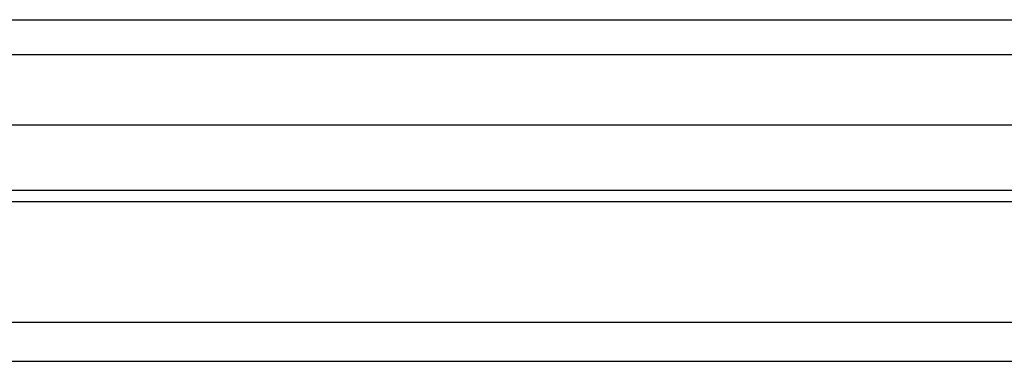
# Model space of a CAD drawing. Extents: x -702 to 168, y -1 to 703.
# Tile 5 of 8: x -267 to -94, y 316 to 376. Entities that reach past the tile are written whole.
import ezdxf

# ---------------------------------------------------------------- set-up
doc = ezdxf.new("R2010")
doc.units = 0
doc.layers.add('AM_0', color=7, linetype='CONTINUOUS')

msp = doc.modelspace()

# ---------------------------------------------------------------- linework, layer by layer
at = {"layer": 'AM_0', "color": 7, "linetype": 'CONTINUOUS'}
for p, q in [((-445.5, 376.5), (55.5, 376.5)), ((56.29, 370.35), (-446.29, 370.35)), ((68.25, 358), (-458.25, 358)), ((70, 346.5), (-460, 346.5)), ((70, 344.5), (-460, 344.5)), ((65.14, 323.3), (-455.14, 323.3)), ((-451.5, 316.5), (59.5, 316.5))]:
    msp.add_line(p, q, dxfattribs=at)

doc.saveas('drawing.dxf')
